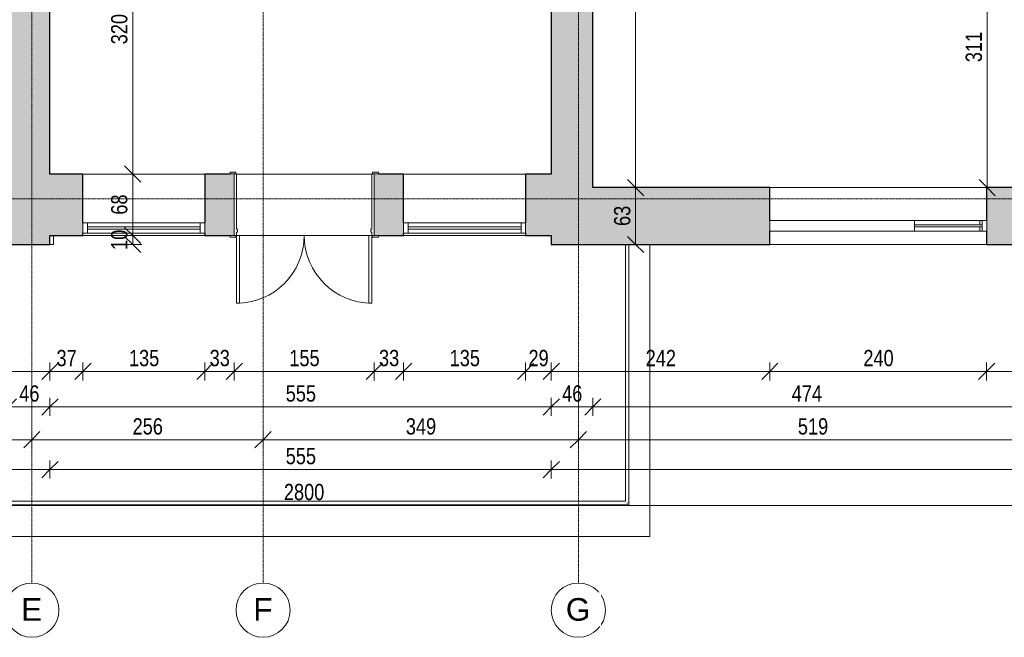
# Model space of a CAD drawing. Header units: centimetres. Extents: x 14811 to 18313, y -10850 to -8539.
# Tile 5 of 13: x 16206 to 17296, y -10850 to -10167. Entities that reach past the tile are written whole.
import ezdxf

# ---------------------------------------------------------------- set-up
doc = ezdxf.new("R2010")
doc.units = ezdxf.units.CM
doc.linetypes.add('Linia siatki', pattern=[0.9925, 0.47, -0.2175, 0.0875, -0.2175])
for name, color, linetype, lineweight in [('A-ANNO-DIMS', 211, 'Continuous', 9), ('A-ANNO-DIMS-100', 211, 'Continuous', 9), ('A-AREA', 32, 'Continuous', 9), ('A-DOOR', 31, 'Continuous', 9), ('A-DOOR-FRAM', 31, 'Continuous', 18), ('A-FLOR', 192, 'Continuous', 9), ('A-FLOR-HRAL', 11, 'Continuous', 9), ('A-GLAZ', 151, 'Continuous', 9), ('A-WALL', 113, 'Continuous', 9), ('A-WALL-PATT', 111, 'Continuous', 25), ('S-GRID', 1, 'Continuous', 9), ('S-GRID-IDEN', 1, 'Continuous', 9)]:
    doc.layers.add(name, color=color, linetype=linetype, lineweight=lineweight)
doc.styles.add('Arial', font='arial.ttf', dxfattribs={"height": 25})
doc.styles.add('Arial_2', font='arial.ttf', dxfattribs={"width": 0.8, "height": 18})
doc.dimstyles.new('Przekątna_-_1_8_mm_Arial', dxfattribs={"dimscale": 30.48, "dimtxt": 18.364669, "dimasz": 0.590551, "dimexe": 0.328084, "dimexo": 0.0625, "dimgap": 0.016404, "dimtad": 1, "dimdec": 0, "dimdsep": 46, "dimtxsty": 'Arial_2', "dimblk1": 'OBLIQUE', "dimblk2": 'OBLIQUE', "dimsah": 1, "dimcen": 0.09, "dimazin": 0, "dimtfac": 1, "dimtdec": 4, "dimtix": 1, "dimtmove": 0, "dimatfit": 3, "dimfxl": 0.328084, "dimfxlon": 1, "dimtvp": 1, "dimtolj": 1, "dimtzin": 0, "dimarcsym": 2})

# ---------------------------------------------------------------- blocks, each defined once
blk = doc.blocks.new('Aluminum_1 szybowe - Okno 240_265 p_85-591871-4_Poziom piętra inwentaryzacja')
at = {"layer": 'A-GLAZ', "lineweight": 18}
for p, q in [((-132.1, 19.2), (-137.2, 19.2)), ((-137.2, 19.2), (-137.2, 7.7)), ((-132.1, 7.7), (-132.1, 19.2)), ((-57.2, 14.7), (-132.1, 14.7)), ((-132.1, 14.7), (-132.1, 12.2)), ((-132.1, 12.2), (-57.2, 12.2)), ((-137.2, 7.7), (-132.1, 7.7))]:
    blk.add_line(p, q, dxfattribs=at)
at = {"layer": 'A-GLAZ'}
for p, q in [((-129.5, 19.2), (-57.2, 19.2)), ((-57.2, 7.7), (-129.5, 7.7))]:
    blk.add_line(p, q, dxfattribs=at)
blk = doc.blocks.new('Drzwi-zewnętrzne-dwuskrzydłowe-przeszklone-okleina drewniana - 1500 x 2400mm-541410-4_Poziom piętra inwentaryzacja')
at = {"layer": 'A-DOOR', "lineweight": 18}
for p, q in [((-75, 33.6825), (-75, 108.6825)), ((-75, 108.6825), (-71.5, 108.6825)), ((-71.5, 108.6825), (-71.5, 33.6825)), ((75, 108.6825), (71.5, 108.6825)), ((71.5, 108.6825), (71.5, 33.6825)), ((75, 33.6825), (75, 108.6825)), ((-71.5, 33.6825), (-75, 33.6825)), ((71.5, 33.6825), (75, 33.6825))]:
    blk.add_line(p, q, dxfattribs=at)
at = {"layer": 'A-DOOR'}
for p, q in [((-75.635, 35.6825), (-82.135, 35.6825)), ((-82.135, 35.6825), (-82.135, 33.6825)), ((-82.135, 33.6825), (-75.635, 33.6825)), ((-75.635, 33.6825), (-75.635, 35.6825)), ((82.135, 35.6825), (75.635, 35.6825)), ((75.635, 35.6825), (75.635, 33.6825)), ((75.635, 33.6825), (82.135, 33.6825)), ((82.135, 33.6825), (82.135, 35.6825)), ((-75.635, -34.3175), (-82.135, -34.3175)), ((-82.135, -34.3175), (-82.135, -36.3175)), ((-82.135, -36.3175), (-75.635, -36.3175)), ((-75.635, -36.3175), (-75.635, -34.3175)), ((82.135, -34.3175), (75.635, -34.3175)), ((75.635, -34.3175), (75.635, -36.3175)), ((75.635, -36.3175), (82.135, -36.3175)), ((82.135, -36.3175), (82.135, -34.3175))]:
    blk.add_line(p, q, dxfattribs=at)
for centre, start, end in [((-75, 33.6825), 0, 90), ((75, 33.6825), 90, 180)]:
    blk.add_arc(centre, 75, start, end, dxfattribs=at)
at = {"layer": 'A-DOOR-FRAM'}
for p, q in [((-75, 33.6825), (-77.5, 33.6825)), ((-77.5, 33.6825), (-77.5, -34.3175)), ((-75, 30.1825), (-75, 33.6825)), ((75, 33.6825), (75, 30.1825)), ((77.5, 33.6825), (75, 33.6825)), ((77.5, -34.3175), (77.5, 33.6825)), ((-73.73, 30.1825), (-75, 30.1825)), ((-75, -34.3175), (-75, 26.69)), ((-75, 26.69), (-73.73, 26.69)), ((-73.73, 26.69), (-73.73, 30.1825)), ((75, 30.1825), (73.73, 30.1825)), ((73.73, 30.1825), (73.73, 26.69)), ((73.73, 26.69), (75, 26.69)), ((75, 26.69), (75, -34.3175)), ((-77.5, -34.3175), (-75, -34.3175)), ((75, -34.3175), (77.5, -34.3175))]:
    blk.add_line(p, q, dxfattribs=at)
blk = doc.blocks.new('Aluminum_1 szybowe - Okno w piwnicy 135_145-541561-4_Poziom piętra inwentaryzacja')
at = {"layer": 'A-GLAZ', "lineweight": 18}
for p, q in [((-132.1, 34.1), (-137.2, 34.1)), ((-137.2, 34.1), (-137.2, 22.7)), ((-132.1, 22.7), (-132.1, 34.1)), ((-2.2, 34.1), (-7.2, 34.1)), ((-7.2, 34.1), (-7.2, 22.7)), ((-2.2, 22.7), (-2.2, 34.1)), ((-137.2, 22.7), (-132.1, 22.7)), ((-7.2, 29.7), (-132.1, 29.7)), ((-132.1, 29.7), (-132.1, 27.1)), ((-132.1, 27.1), (-7.2, 27.1)), ((-7.2, 27.1), (-7.2, 29.7)), ((-7.2, 22.7), (-2.2, 22.7))]:
    blk.add_line(p, q, dxfattribs=at)
at = {"layer": 'A-GLAZ'}
for p, q in [((-132.1, 34.1), (-7.2, 34.1)), ((-7.2, 22.7), (-132.1, 22.7))]:
    blk.add_line(p, q, dxfattribs=at)
blk = doc.blocks.new('Typ poręczy górnej - Górna poręcz_wewnętrzny_-564454-4_Poziom piętra inwentaryzacja')
at = {"layer": 'A-FLOR-HRAL'}
for p, q in [((16161.6, -10415.7), (16161.6, -10703.7)), ((16165.6, -10699.7), (16165.6, -10415.7)), ((16876.6, -10415.7), (16876.6, -10699.7)), ((16880.6, -10703.7), (16880.6, -10415.7)), ((16161.6, -10703.7), (16880.6, -10703.7)), ((16876.6, -10699.7), (16165.6, -10699.7))]:
    blk.add_line(p, q, dxfattribs=at)
for points in [[(16163.4, -10701.9), (16163.4, -10701.9), (16163.5, -10701.8), (16163.6, -10701.7), (16163.7, -10701.6), (16163.8, -10701.5), (16163.9, -10701.5)], [(16878.9, -10701.9), (16878.8, -10701.9), (16878.7, -10701.8), (16878.6, -10701.7), (16878.5, -10701.6), (16878.4, -10701.5), (16878.4, -10701.5)]]:
    blk.add_open_spline(points, degree=3, knots=[0.46272837, 0.46272837, 0.46272837, 0.46272837, 0.47916667, 0.5, 0.52083333, 0.53727163, 0.53727163, 0.53727163, 0.53727163], dxfattribs=at)
blk = doc.blocks.new('Typ poręczy górnej - Górna poręcz_wewnętrzny_-V3-4_Poziom piętra inwentaryzacja')
at = {"layer": 'A-FLOR-HRAL'}
for p, q in [((16161.6, -10415.7), (16161.6, -10703.7)), ((16165.6, -10415.7), (16165.6, -10699.7)), ((16876.6, -10699.7), (16876.6, -10415.7)), ((16880.6, -10703.7), (16880.6, -10415.7)), ((16161.6, -10703.7), (16880.6, -10703.7)), ((16165.6, -10699.7), (16876.6, -10699.7))]:
    blk.add_line(p, q, dxfattribs=at)
blk = doc.blocks.new('Aluminum_2 szybowe - 160x140-603873-4_Poziom piętra inwentaryzacja')
at = {"layer": 'A-GLAZ', "lineweight": 18}
for p, q in [((-132.1, 19.2), (-134.6, 19.2)), ((-132.1, 14.7), (-132.1, 19.2)), ((-132.1, 7.7), (-132.1, 12.2)), ((-134.6, 7.7), (-132.1, 7.7))]:
    blk.add_line(p, q, dxfattribs=at)
at = {"layer": 'A-GLAZ'}
for p, q in [((-132.1, 19.2), (-59.7, 19.2)), ((-59.7, 7.7), (-132.1, 7.7))]:
    blk.add_line(p, q, dxfattribs=at)
blk = doc.blocks.new('Aluminum_2 szybowe - 160x140-V4-4_Poziom piętra inwentaryzacja')
at = {"layer": 'A-GLAZ'}
for p, q in [((-137.2, 19.2), (22.8, 19.2)), ((-137.2, 7.7), (-137.2, 19.2)), ((22.8, 19.2), (22.8, 7.7)), ((22.8, 7.7), (-137.2, 7.7))]:
    blk.add_line(p, q, dxfattribs=at)
blk = doc.blocks.new('Siatka - M_Symbol siatki - okrąg-11506-4_Poziom piętra inwentaryzacja')
at = {"layer": 'S-GRID-IDEN'}
blk.add_circle((0, 0), 0.3, dxfattribs=at)
blk = doc.blocks.new('DIMBLOCK47-4_Poziom piętra inwentaryzacja')
at = {"layer": 'A-ANNO-DIMS-100'}
for p, q in [((15996.1, -10556.1), (15996.1, -10546.1)), ((15996.1, -10556.1), (16005.1, -10547.1)), ((16239.6, -10556.1), (16239.6, -10546.1)), ((16239.6, -10556.1), (16248.6, -10547.1)), ((15996.1, -10556.1), (15987.1, -10565.1)), ((15996.1, -10556.1), (16239.6, -10556.1)), ((15996.1, -10556.1), (15996.1, -10566.1)), ((16239.6, -10556.1), (16230.6, -10565.1)), ((16239.6, -10556.1), (16239.6, -10566.1))]:
    blk.add_line(p, q, dxfattribs=at)
at = {"layer": 'A-ANNO-DIMS-100', "color": 0, "insert": (16101.3, -10532.3), "char_height": 18, "width": 39.668, "attachment_point": 1, "line_spacing_factor": 0.941778, "style": 'Arial_2'}
blk.add_mtext('244', dxfattribs=at)
blk = doc.blocks.new('_Oblique')
at = {"color": 0, "linetype": 'ByBlock', "lineweight": -2}
blk.add_line((-0.5, -0.5), (0.5, 0.5), dxfattribs=at)
blk = doc.blocks.new('DIMBLOCK48-4_Poziom piętra inwentaryzacja')
at = {"layer": 'A-ANNO-DIMS-100'}
for p, q in [((16239.6, -10556.1), (16239.6, -10546.1)), ((16239.6, -10556.1), (16248.6, -10547.1)), ((16276.1, -10556.1), (16276.1, -10546.1)), ((16276.1, -10556.1), (16285.1, -10547.1)), ((16239.6, -10556.1), (16230.6, -10565.1)), ((16239.6, -10556.1), (16276.1, -10556.1)), ((16239.6, -10556.1), (16239.6, -10566.1)), ((16276.1, -10556.1), (16267.1, -10565.1)), ((16276.1, -10556.1), (16276.1, -10566.1))]:
    blk.add_line(p, q, dxfattribs=at)
at = {"layer": 'A-ANNO-DIMS-100', "color": 0, "insert": (16246.9, -10532.3), "char_height": 18, "width": 26.445, "attachment_point": 1, "line_spacing_factor": 0.941778, "style": 'Arial_2'}
blk.add_mtext('37', dxfattribs=at)
blk = doc.blocks.new('DIMBLOCK49-4_Poziom piętra inwentaryzacja')
at = {"layer": 'A-ANNO-DIMS-100'}
for p, q in [((16276.1, -10556.1), (16276.1, -10546.1)), ((16276.1, -10556.1), (16285.1, -10547.1)), ((16411.1, -10556.1), (16411.1, -10546.1)), ((16411.1, -10556.1), (16420.1, -10547.1)), ((16276.1, -10556.1), (16267.1, -10565.1)), ((16276.1, -10556.1), (16411.1, -10556.1)), ((16276.1, -10556.1), (16276.1, -10566.1)), ((16411.1, -10556.1), (16402.1, -10565.1)), ((16411.1, -10556.1), (16411.1, -10566.1))]:
    blk.add_line(p, q, dxfattribs=at)
at = {"layer": 'A-ANNO-DIMS-100', "color": 0, "insert": (16327.1, -10532.3), "char_height": 18, "width": 39.668, "attachment_point": 1, "line_spacing_factor": 0.941778, "style": 'Arial_2'}
blk.add_mtext('135', dxfattribs=at)
blk = doc.blocks.new('DIMBLOCK50-4_Poziom piętra inwentaryzacja')
at = {"layer": 'A-ANNO-DIMS-100'}
for p, q in [((16411.1, -10556.1), (16411.1, -10546.1)), ((16411.1, -10556.1), (16420.1, -10547.1)), ((16443.6, -10556.1), (16443.6, -10546.1)), ((16443.6, -10556.1), (16452.6, -10547.1)), ((16411.1, -10556.1), (16402.1, -10565.1)), ((16411.1, -10556.1), (16443.6, -10556.1)), ((16411.1, -10556.1), (16411.1, -10566.1)), ((16443.6, -10556.1), (16434.6, -10565.1)), ((16443.6, -10556.1), (16443.6, -10566.1))]:
    blk.add_line(p, q, dxfattribs=at)
at = {"layer": 'A-ANNO-DIMS-100', "color": 0, "insert": (16416.4, -10532.3), "char_height": 18, "width": 26.445, "attachment_point": 1, "line_spacing_factor": 0.941778, "style": 'Arial_2'}
blk.add_mtext('33', dxfattribs=at)
blk = doc.blocks.new('DIMBLOCK51-4_Poziom piętra inwentaryzacja')
at = {"layer": 'A-ANNO-DIMS-100'}
for p, q in [((16443.6, -10556.1), (16443.6, -10546.1)), ((16443.6, -10556.1), (16452.6, -10547.1)), ((16598.6, -10556.1), (16598.6, -10546.1)), ((16598.6, -10556.1), (16607.6, -10547.1)), ((16443.6, -10556.1), (16434.6, -10565.1)), ((16443.6, -10556.1), (16598.6, -10556.1)), ((16443.6, -10556.1), (16443.6, -10566.1)), ((16598.6, -10556.1), (16589.6, -10565.1)), ((16598.6, -10556.1), (16598.6, -10566.1))]:
    blk.add_line(p, q, dxfattribs=at)
at = {"layer": 'A-ANNO-DIMS-100', "color": 0, "insert": (16504.6, -10532.3), "char_height": 18, "width": 39.668, "attachment_point": 1, "line_spacing_factor": 0.941778, "style": 'Arial_2'}
blk.add_mtext('155', dxfattribs=at)
blk = doc.blocks.new('DIMBLOCK52-4_Poziom piętra inwentaryzacja')
at = {"layer": 'A-ANNO-DIMS-100'}
for p, q in [((16598.6, -10556.1), (16598.6, -10546.1)), ((16598.6, -10556.1), (16607.6, -10547.1)), ((16631.1, -10556.1), (16631.1, -10546.1)), ((16631.1, -10556.1), (16640.1, -10547.1)), ((16598.6, -10556.1), (16589.6, -10565.1)), ((16598.6, -10556.1), (16631.1, -10556.1)), ((16598.6, -10556.1), (16598.6, -10566.1)), ((16631.1, -10556.1), (16622.1, -10565.1)), ((16631.1, -10556.1), (16631.1, -10566.1))]:
    blk.add_line(p, q, dxfattribs=at)
at = {"layer": 'A-ANNO-DIMS-100', "color": 0, "insert": (16603.9, -10532.3), "char_height": 18, "width": 26.445, "attachment_point": 1, "line_spacing_factor": 0.941778, "style": 'Arial_2'}
blk.add_mtext('33', dxfattribs=at)
blk = doc.blocks.new('DIMBLOCK53-4_Poziom piętra inwentaryzacja')
at = {"layer": 'A-ANNO-DIMS-100'}
for p, q in [((16631.1, -10556.1), (16631.1, -10546.1)), ((16631.1, -10556.1), (16640.1, -10547.1)), ((16766.1, -10556.1), (16766.1, -10546.1)), ((16766.1, -10556.1), (16775.1, -10547.1)), ((16631.1, -10556.1), (16622.1, -10565.1)), ((16631.1, -10556.1), (16766.1, -10556.1)), ((16631.1, -10556.1), (16631.1, -10566.1)), ((16766.1, -10556.1), (16757.1, -10565.1)), ((16766.1, -10556.1), (16766.1, -10566.1))]:
    blk.add_line(p, q, dxfattribs=at)
at = {"layer": 'A-ANNO-DIMS-100', "color": 0, "insert": (16682.1, -10532.3), "char_height": 18, "width": 39.668, "attachment_point": 1, "line_spacing_factor": 0.941778, "style": 'Arial_2'}
blk.add_mtext('135', dxfattribs=at)
blk = doc.blocks.new('DIMBLOCK54-4_Poziom piętra inwentaryzacja')
at = {"layer": 'A-ANNO-DIMS-100'}
for p, q in [((16766.1, -10556.1), (16766.1, -10546.1)), ((16766.1, -10556.1), (16775.1, -10547.1)), ((16794.6, -10556.1), (16794.6, -10546.1)), ((16794.6, -10556.1), (16803.6, -10547.1)), ((16766.1, -10556.1), (16757.1, -10565.1)), ((16766.1, -10556.1), (16794.6, -10556.1)), ((16766.1, -10556.1), (16766.1, -10566.1)), ((16794.6, -10556.1), (16785.6, -10565.1)), ((16794.6, -10556.1), (16794.6, -10566.1))]:
    blk.add_line(p, q, dxfattribs=at)
at = {"layer": 'A-ANNO-DIMS-100', "color": 0, "insert": (16769.4, -10532.3), "char_height": 18, "width": 26.445, "attachment_point": 1, "line_spacing_factor": 0.941778, "style": 'Arial_2'}
blk.add_mtext('29', dxfattribs=at)
blk = doc.blocks.new('DIMBLOCK55-4_Poziom piętra inwentaryzacja')
at = {"layer": 'A-ANNO-DIMS-100'}
for p, q in [((16794.6, -10556.1), (16794.6, -10546.1)), ((16794.6, -10556.1), (16803.6, -10547.1)), ((17036.6, -10556.1), (17036.6, -10546.1)), ((17036.6, -10556.1), (17045.6, -10547.1)), ((16794.6, -10556.1), (16785.6, -10565.1)), ((16794.6, -10556.1), (17036.6, -10556.1)), ((16794.6, -10556.1), (16794.6, -10566.1)), ((17036.6, -10556.1), (17027.6, -10565.1)), ((17036.6, -10556.1), (17036.6, -10566.1))]:
    blk.add_line(p, q, dxfattribs=at)
at = {"layer": 'A-ANNO-DIMS-100', "color": 0, "insert": (16899.1, -10532.3), "char_height": 18, "width": 39.668, "attachment_point": 1, "line_spacing_factor": 0.941778, "style": 'Arial_2'}
blk.add_mtext('242', dxfattribs=at)
blk = doc.blocks.new('DIMBLOCK56-4_Poziom piętra inwentaryzacja')
at = {"layer": 'A-ANNO-DIMS-100'}
for p, q in [((17036.6, -10556.1), (17036.6, -10546.1)), ((17036.6, -10556.1), (17045.6, -10547.1)), ((17276.6, -10556.1), (17276.6, -10546.1)), ((17276.6, -10556.1), (17285.6, -10547.1)), ((17036.6, -10556.1), (17027.6, -10565.1)), ((17036.6, -10556.1), (17276.6, -10556.1)), ((17036.6, -10556.1), (17036.6, -10566.1)), ((17276.6, -10556.1), (17267.6, -10565.1)), ((17276.6, -10556.1), (17276.6, -10566.1))]:
    blk.add_line(p, q, dxfattribs=at)
at = {"layer": 'A-ANNO-DIMS-100', "color": 0, "insert": (17140.1, -10532.3), "char_height": 18, "width": 39.668, "attachment_point": 1, "line_spacing_factor": 0.941778, "style": 'Arial_2'}
blk.add_mtext('240', dxfattribs=at)
blk = doc.blocks.new('DIMBLOCK57-4_Poziom piętra inwentaryzacja')
at = {"layer": 'A-ANNO-DIMS-100'}
for p, q in [((17276.6, -10556.1), (17276.6, -10546.1)), ((17276.6, -10556.1), (17285.6, -10547.1)), ((17473.6, -10556.1), (17473.6, -10546.1)), ((17473.6, -10556.1), (17482.6, -10547.1)), ((17276.6, -10556.1), (17267.6, -10565.1)), ((17276.6, -10556.1), (17473.6, -10556.1)), ((17276.6, -10556.1), (17276.6, -10566.1)), ((17473.6, -10556.1), (17464.6, -10565.1)), ((17473.6, -10556.1), (17473.6, -10566.1))]:
    blk.add_line(p, q, dxfattribs=at)
at = {"layer": 'A-ANNO-DIMS-100', "color": 0, "insert": (17358.6, -10532.3), "char_height": 18, "width": 39.668, "attachment_point": 1, "line_spacing_factor": 0.941778, "style": 'Arial_2'}
blk.add_mtext('197', dxfattribs=at)
blk = doc.blocks.new('DIMBLOCK64-4_Poziom piętra inwentaryzacja')
at = {"layer": 'A-ANNO-DIMS-100'}
for p, q in [((16193.6, -10595.4), (16193.6, -10585.4)), ((16193.6, -10595.4), (16202.6, -10586.4)), ((16239.6, -10595.4), (16239.6, -10585.4)), ((16239.6, -10595.4), (16248.6, -10586.4)), ((16193.6, -10595.4), (16184.6, -10604.4)), ((16193.6, -10595.4), (16239.6, -10595.4)), ((16193.6, -10595.4), (16193.6, -10605.4)), ((16239.6, -10595.4), (16230.6, -10604.4)), ((16239.6, -10595.4), (16239.6, -10605.4))]:
    blk.add_line(p, q, dxfattribs=at)
at = {"layer": 'A-ANNO-DIMS-100', "color": 0, "insert": (16205.6, -10571.5), "char_height": 18, "width": 26.445, "attachment_point": 1, "line_spacing_factor": 0.941778, "style": 'Arial_2'}
blk.add_mtext('46', dxfattribs=at)
blk = doc.blocks.new('DIMBLOCK65-4_Poziom piętra inwentaryzacja')
at = {"layer": 'A-ANNO-DIMS-100'}
for p, q in [((16239.6, -10595.4), (16239.6, -10585.4)), ((16239.6, -10595.4), (16248.6, -10586.4)), ((16794.6, -10595.4), (16794.6, -10585.4)), ((16794.6, -10595.4), (16803.6, -10586.4)), ((16239.6, -10595.4), (16230.6, -10604.4)), ((16239.6, -10595.4), (16794.6, -10595.4)), ((16239.6, -10595.4), (16239.6, -10605.4)), ((16794.6, -10595.4), (16785.6, -10604.4)), ((16794.6, -10595.4), (16794.6, -10605.4))]:
    blk.add_line(p, q, dxfattribs=at)
at = {"layer": 'A-ANNO-DIMS-100', "color": 0, "insert": (16500.6, -10571.5), "char_height": 18, "width": 39.668, "attachment_point": 1, "line_spacing_factor": 0.941778, "style": 'Arial_2'}
blk.add_mtext('555', dxfattribs=at)
blk = doc.blocks.new('DIMBLOCK66-4_Poziom piętra inwentaryzacja')
at = {"layer": 'A-ANNO-DIMS-100'}
for p, q in [((16794.6, -10595.4), (16794.6, -10585.4)), ((16794.6, -10595.4), (16803.6, -10586.4)), ((16840.6, -10595.4), (16840.6, -10585.4)), ((16840.6, -10595.4), (16849.6, -10586.4)), ((16794.6, -10595.4), (16785.6, -10604.4)), ((16794.6, -10595.4), (16840.6, -10595.4)), ((16794.6, -10595.4), (16794.6, -10605.4)), ((16840.6, -10595.4), (16831.6, -10604.4)), ((16840.6, -10595.4), (16840.6, -10605.4))]:
    blk.add_line(p, q, dxfattribs=at)
at = {"layer": 'A-ANNO-DIMS-100', "color": 0, "insert": (16806.6, -10571.5), "char_height": 18, "width": 26.445, "attachment_point": 1, "line_spacing_factor": 0.941778, "style": 'Arial_2'}
blk.add_mtext('46', dxfattribs=at)
blk = doc.blocks.new('DIMBLOCK67-4_Poziom piętra inwentaryzacja')
at = {"layer": 'A-ANNO-DIMS-100'}
for p, q in [((16840.6, -10595.4), (16840.6, -10585.4)), ((16840.6, -10595.4), (16849.6, -10586.4)), ((17314.1, -10595.4), (17314.1, -10585.4)), ((17314.1, -10595.4), (17323.1, -10586.4)), ((16840.6, -10595.4), (16831.6, -10604.4)), ((16840.6, -10595.4), (17314.1, -10595.4)), ((16840.6, -10595.4), (16840.6, -10605.4)), ((17314.1, -10595.4), (17305.1, -10604.4)), ((17314.1, -10595.4), (17314.1, -10605.4))]:
    blk.add_line(p, q, dxfattribs=at)
at = {"layer": 'A-ANNO-DIMS-100', "color": 0, "insert": (17060.8, -10571.5), "char_height": 18, "width": 39.668, "attachment_point": 1, "line_spacing_factor": 0.941778, "style": 'Arial_2'}
blk.add_mtext('474', dxfattribs=at)
blk = doc.blocks.new('DIMBLOCK73-4_Poziom piętra inwentaryzacja')
at = {"layer": 'A-ANNO-DIMS-100'}
for p, q in [((15688.6, -10631.7), (15688.6, -10621.7)), ((15688.6, -10631.7), (15697.6, -10622.7)), ((16219.6, -10631.7), (16219.6, -10621.7)), ((16219.6, -10631.7), (16228.6, -10622.7)), ((15688.6, -10631.7), (15679.6, -10640.7)), ((15688.6, -10631.7), (16219.6, -10631.7)), ((15688.6, -10631.7), (15688.6, -10641.7)), ((16219.6, -10631.7), (16210.6, -10640.7)), ((16219.6, -10631.7), (16219.6, -10641.7))]:
    blk.add_line(p, q, dxfattribs=at)
at = {"layer": 'A-ANNO-DIMS-100', "color": 0, "insert": (15937.6, -10607.9), "char_height": 18, "width": 39.668, "attachment_point": 1, "line_spacing_factor": 0.941778, "style": 'Arial_2'}
blk.add_mtext('531', dxfattribs=at)
blk = doc.blocks.new('DIMBLOCK74-4_Poziom piętra inwentaryzacja')
at = {"layer": 'A-ANNO-DIMS-100'}
for p, q in [((16219.6, -10631.7), (16219.6, -10621.7)), ((16219.6, -10631.7), (16228.6, -10622.7)), ((16475.6, -10631.7), (16475.6, -10621.7)), ((16475.6, -10631.7), (16484.6, -10622.7)), ((16219.6, -10631.7), (16210.6, -10640.7)), ((16219.6, -10631.7), (16475.6, -10631.7)), ((16219.6, -10631.7), (16219.6, -10641.7)), ((16475.6, -10631.7), (16466.6, -10640.7)), ((16475.6, -10631.7), (16475.6, -10641.7))]:
    blk.add_line(p, q, dxfattribs=at)
at = {"layer": 'A-ANNO-DIMS-100', "color": 0, "insert": (16331.1, -10607.9), "char_height": 18, "width": 39.668, "attachment_point": 1, "line_spacing_factor": 0.941778, "style": 'Arial_2'}
blk.add_mtext('256', dxfattribs=at)
blk = doc.blocks.new('DIMBLOCK75-4_Poziom piętra inwentaryzacja')
at = {"layer": 'A-ANNO-DIMS-100'}
for p, q in [((16475.6, -10631.7), (16475.6, -10621.7)), ((16475.6, -10631.7), (16484.6, -10622.7)), ((16824.6, -10631.7), (16824.6, -10621.7)), ((16824.6, -10631.7), (16833.6, -10622.7)), ((16475.6, -10631.7), (16466.6, -10640.7)), ((16475.6, -10631.7), (16824.6, -10631.7)), ((16475.6, -10631.7), (16475.6, -10641.7)), ((16824.6, -10631.7), (16815.6, -10640.7)), ((16824.6, -10631.7), (16824.6, -10641.7))]:
    blk.add_line(p, q, dxfattribs=at)
at = {"layer": 'A-ANNO-DIMS-100', "color": 0, "insert": (16633.6, -10607.9), "char_height": 18, "width": 39.668, "attachment_point": 1, "line_spacing_factor": 0.941778, "style": 'Arial_2'}
blk.add_mtext('349', dxfattribs=at)
blk = doc.blocks.new('DIMBLOCK76-4_Poziom piętra inwentaryzacja')
at = {"layer": 'A-ANNO-DIMS-100'}
for p, q in [((16824.6, -10631.7), (16824.6, -10621.7)), ((16824.6, -10631.7), (16833.6, -10622.7)), ((17343.6, -10631.7), (17343.6, -10621.7)), ((17343.6, -10631.7), (17352.6, -10622.7)), ((16824.6, -10631.7), (16815.6, -10640.7)), ((16824.6, -10631.7), (17343.6, -10631.7)), ((16824.6, -10631.7), (16824.6, -10641.7)), ((17343.6, -10631.7), (17334.6, -10640.7)), ((17343.6, -10631.7), (17343.6, -10641.7))]:
    blk.add_line(p, q, dxfattribs=at)
at = {"layer": 'A-ANNO-DIMS-100', "color": 0, "insert": (17067.6, -10607.9), "char_height": 18, "width": 39.668, "attachment_point": 1, "line_spacing_factor": 0.941778, "style": 'Arial_2'}
blk.add_mtext('519', dxfattribs=at)
blk = doc.blocks.new('DIMBLOCK79-4_Poziom piętra inwentaryzacja')
at = {"layer": 'A-ANNO-DIMS-100'}
for p, q in [((15120.6, -10664.7), (15120.6, -10654.7)), ((15120.6, -10664.7), (15129.6, -10655.7)), ((16239.6, -10664.7), (16239.6, -10654.7)), ((16239.6, -10664.7), (16248.6, -10655.7)), ((15120.6, -10664.7), (15111.6, -10673.7)), ((15120.6, -10664.7), (16239.6, -10664.7)), ((15120.6, -10664.7), (15120.6, -10674.7)), ((16239.6, -10664.7), (16230.6, -10673.7)), ((16239.6, -10664.7), (16239.6, -10674.7))]:
    blk.add_line(p, q, dxfattribs=at)
at = {"layer": 'A-ANNO-DIMS-100', "color": 0, "insert": (15658.1, -10640.8), "char_height": 18, "width": 52.89, "attachment_point": 1, "line_spacing_factor": 0.941778, "style": 'Arial_2'}
blk.add_mtext('1119', dxfattribs=at)
blk = doc.blocks.new('DIMBLOCK80-4_Poziom piętra inwentaryzacja')
at = {"layer": 'A-ANNO-DIMS-100'}
for p, q in [((16239.6, -10664.7), (16239.6, -10654.7)), ((16239.6, -10664.7), (16248.6, -10655.7)), ((16794.6, -10664.7), (16794.6, -10654.7)), ((16794.6, -10664.7), (16803.6, -10655.7)), ((16239.6, -10664.7), (16230.6, -10673.7)), ((16239.6, -10664.7), (16794.6, -10664.7)), ((16239.6, -10664.7), (16239.6, -10674.7)), ((16794.6, -10664.7), (16785.6, -10673.7)), ((16794.6, -10664.7), (16794.6, -10674.7))]:
    blk.add_line(p, q, dxfattribs=at)
at = {"layer": 'A-ANNO-DIMS-100', "color": 0, "insert": (16500.6, -10640.8), "char_height": 18, "width": 39.668, "attachment_point": 1, "line_spacing_factor": 0.941778, "style": 'Arial_2'}
blk.add_mtext('555', dxfattribs=at)
blk = doc.blocks.new('DIMBLOCK81-4_Poziom piętra inwentaryzacja')
at = {"layer": 'A-ANNO-DIMS-100'}
for p, q in [((16794.6, -10664.7), (16794.6, -10654.7)), ((16794.6, -10664.7), (16803.6, -10655.7)), ((17920.6, -10664.7), (17920.6, -10654.7)), ((17920.6, -10664.7), (17929.6, -10655.7)), ((16794.6, -10664.7), (16785.6, -10673.7)), ((16794.6, -10664.7), (17920.6, -10664.7)), ((16794.6, -10664.7), (16794.6, -10674.7)), ((17920.6, -10664.7), (17911.6, -10673.7)), ((17920.6, -10664.7), (17920.6, -10674.7))]:
    blk.add_line(p, q, dxfattribs=at)
at = {"layer": 'A-ANNO-DIMS-100', "color": 0, "insert": (17335.6, -10640.8), "char_height": 18, "width": 52.89, "attachment_point": 1, "line_spacing_factor": 0.941778, "style": 'Arial_2'}
blk.add_mtext('1126', dxfattribs=at)
blk = doc.blocks.new('DIMBLOCK82-4_Poziom piętra inwentaryzacja')
at = {"layer": 'A-ANNO-DIMS-100'}
for p, q in [((15120.6, -10704.4), (15120.6, -10694.4)), ((15120.6, -10704.4), (15129.6, -10695.4)), ((17920.6, -10704.4), (17920.6, -10694.4)), ((17920.6, -10704.4), (17929.6, -10695.4)), ((15120.6, -10704.4), (15111.6, -10713.4)), ((15120.6, -10704.4), (17920.6, -10704.4)), ((15120.6, -10704.4), (15120.6, -10714.4)), ((17920.6, -10704.4), (17911.6, -10713.4)), ((17920.6, -10704.4), (17920.6, -10714.4))]:
    blk.add_line(p, q, dxfattribs=at)
at = {"layer": 'A-ANNO-DIMS-100', "color": 0, "insert": (16498.6, -10680.5), "char_height": 18, "width": 52.89, "attachment_point": 1, "line_spacing_factor": 0.941778, "style": 'Arial_2'}
blk.add_mtext('2800', dxfattribs=at)
blk = doc.blocks.new('DIMBLOCK147-4_Poziom piętra inwentaryzacja')
at = {"layer": 'A-ANNO-DIMS-100'}
for p, q in [((16331.2, -10405.7), (16322.2, -10396.7)), ((16331.2, -10405.7), (16321.2, -10405.7)), ((16331.2, -10415.7), (16322.2, -10406.7)), ((16331.2, -10415.7), (16331.2, -10405.7)), ((16331.2, -10405.7), (16340.2, -10414.7)), ((16331.2, -10405.7), (16341.2, -10405.7)), ((16331.2, -10415.7), (16321.2, -10415.7)), ((16331.2, -10415.7), (16340.2, -10424.7)), ((16331.2, -10415.7), (16341.2, -10415.7))]:
    blk.add_line(p, q, dxfattribs=at)
at = {"layer": 'A-ANNO-DIMS-100', "color": 0, "insert": (16307.3, -10421.7), "char_height": 18, "width": 26.445, "attachment_point": 1, "rotation": 90, "line_spacing_factor": 0.941778, "style": 'Arial_2'}
blk.add_mtext('10', dxfattribs=at)
blk = doc.blocks.new('DIMBLOCK148-4_Poziom piętra inwentaryzacja')
at = {"layer": 'A-ANNO-DIMS-100'}
for p, q in [((16331.2, -10337.7), (16322.2, -10328.7)), ((16331.2, -10337.7), (16321.2, -10337.7)), ((16331.2, -10405.7), (16331.2, -10337.7)), ((16331.2, -10337.7), (16340.2, -10346.7)), ((16331.2, -10337.7), (16341.2, -10337.7)), ((16331.2, -10405.7), (16322.2, -10396.7)), ((16331.2, -10405.7), (16321.2, -10405.7)), ((16331.2, -10405.7), (16340.2, -10414.7)), ((16331.2, -10405.7), (16341.2, -10405.7))]:
    blk.add_line(p, q, dxfattribs=at)
at = {"layer": 'A-ANNO-DIMS-100', "color": 0, "insert": (16307.3, -10382.7), "char_height": 18, "width": 26.445, "attachment_point": 1, "rotation": 90, "line_spacing_factor": 0.941778, "style": 'Arial_2'}
blk.add_mtext('68', dxfattribs=at)
blk = doc.blocks.new('DIMBLOCK149-4_Poziom piętra inwentaryzacja')
at = {"layer": 'A-ANNO-DIMS-100'}
for p, q in [((16331.2, -10017.7), (16322.2, -10008.7)), ((16331.2, -10017.7), (16321.2, -10017.7)), ((16331.2, -10337.7), (16331.2, -10017.7)), ((16331.2, -10017.7), (16340.2, -10026.7)), ((16331.2, -10017.7), (16341.2, -10017.7)), ((16331.2, -10337.7), (16322.2, -10328.7)), ((16331.2, -10337.7), (16321.2, -10337.7)), ((16331.2, -10337.7), (16340.2, -10346.7)), ((16331.2, -10337.7), (16341.2, -10337.7))]:
    blk.add_line(p, q, dxfattribs=at)
at = {"layer": 'A-ANNO-DIMS-100', "color": 0, "insert": (16307.3, -10194.2), "char_height": 18, "width": 39.668, "attachment_point": 1, "rotation": 90, "line_spacing_factor": 0.941778, "style": 'Arial_2'}
blk.add_mtext('320', dxfattribs=at)
blk = doc.blocks.new('DIMBLOCK183-4_Poziom piętra inwentaryzacja')
at = {"layer": 'A-ANNO-DIMS-100'}
for p, q in [((17277.2, -10042.2), (17268.2, -10033.2)), ((17277.2, -10042.2), (17267.2, -10042.2)), ((17277.2, -10042.2), (17277.2, -10352.7)), ((17277.2, -10042.2), (17286.2, -10051.2)), ((17277.2, -10042.2), (17287.2, -10042.2)), ((17277.2, -10352.7), (17268.2, -10343.7)), ((17277.2, -10352.7), (17267.2, -10352.7)), ((17277.2, -10352.7), (17286.2, -10361.7)), ((17277.2, -10352.7), (17287.2, -10352.7))]:
    blk.add_line(p, q, dxfattribs=at)
at = {"layer": 'A-ANNO-DIMS-100', "color": 0, "insert": (17253.3, -10214), "char_height": 18, "width": 39.668, "attachment_point": 1, "rotation": 90, "line_spacing_factor": 0.941778, "style": 'Arial_2'}
blk.add_mtext('311', dxfattribs=at)
blk = doc.blocks.new('DIMBLOCK184-4_Poziom piętra inwentaryzacja')
at = {"layer": 'A-ANNO-DIMS-100'}
for p, q in [((16887.9, -10352.7), (16878.9, -10343.7)), ((16887.9, -10352.7), (16877.9, -10352.7)), ((16887.9, -10415.7), (16887.9, -10352.7)), ((16887.9, -10352.7), (16896.9, -10361.7)), ((16887.9, -10352.7), (16897.9, -10352.7)), ((16887.9, -10415.7), (16878.9, -10406.7)), ((16887.9, -10415.7), (16877.9, -10415.7)), ((16887.9, -10415.7), (16896.9, -10424.7)), ((16887.9, -10415.7), (16897.9, -10415.7))]:
    blk.add_line(p, q, dxfattribs=at)
at = {"layer": 'A-ANNO-DIMS-100', "color": 0, "insert": (16864.1, -10395.2), "char_height": 18, "width": 26.445, "attachment_point": 1, "rotation": 90, "line_spacing_factor": 0.941778, "style": 'Arial_2'}
blk.add_mtext('63', dxfattribs=at)
blk = doc.blocks.new('DIMBLOCK185-4_Poziom piętra inwentaryzacja')
at = {"layer": 'A-ANNO-DIMS-100'}
for p, q in [((16887.9, -9626.7), (16878.9, -9617.7)), ((16887.9, -9626.7), (16877.9, -9626.7)), ((16887.9, -10352.7), (16887.9, -9626.7)), ((16887.9, -9626.7), (16896.9, -9635.7)), ((16887.9, -9626.7), (16897.9, -9626.7)), ((16887.9, -10352.7), (16878.9, -10343.7)), ((16887.9, -10352.7), (16877.9, -10352.7)), ((16887.9, -10352.7), (16896.9, -10361.7)), ((16887.9, -10352.7), (16897.9, -10352.7))]:
    blk.add_line(p, q, dxfattribs=at)
at = {"layer": 'A-ANNO-DIMS-100', "color": 0, "insert": (16864.1, -10006.2), "char_height": 18, "width": 39.668, "attachment_point": 1, "rotation": 90, "line_spacing_factor": 0.941778, "style": 'Arial_2'}
blk.add_mtext('726', dxfattribs=at)

msp = doc.modelspace()

# ---------------------------------------------------------------- hatches: boundary and pattern name
at = {"layer": 'A-WALL-PATT', "lineweight": 9}
h = msp.add_hatch(color=256, dxfattribs=at)
h.paths.add_polyline_path([(16209, -10415.7), (16239.6, -10415.7), (16239.6, -9561.7), (16193.6, -9561.7), (16193.6, -10415.7)])
h.paths.add_polyline_path([(16194.6, -9416.7), (16239.6, -9416.7), (16239.6, -8812.7), (16193.6, -8812.7), (16193.6, -9416.7)])
h = msp.add_hatch(color=256, dxfattribs=at)
h.paths.add_polyline_path([(16840.6, -10352.7), (16840.6, -9574.7), (16794.6, -9574.7), (16794.6, -10352.7)])
h.paths.add_polyline_path([(16824.6, -9429.7), (16840.6, -9429.7), (16840.6, -8812.7), (16794.6, -8812.7), (16794.6, -9429.7)])
h = msp.add_hatch(color=256, dxfattribs=at)
h.paths.add_polyline_path([(16603.3, -10405.7), (16631.1, -10405.7), (16631.1, -10337.7), (16598.6, -10337.7), (16598.6, -10405.7)])
h.paths.add_polyline_path([(16766.1, -10405.7), (16794.6, -10405.7), (16794.6, -10337.7), (16766.1, -10337.7), (16766.1, -10403.2)])
h.paths.add_polyline_path([(16411.1, -10405.7), (16443.6, -10405.7), (16443.6, -10337.7), (16411.1, -10337.7), (16411.1, -10403.2)])
h.paths.add_polyline_path([(16239.6, -10405.7), (16276.1, -10405.7), (16276.1, -10337.7), (16239.6, -10337.7), (16239.6, -10403.2)])
h = msp.add_hatch(color=256, dxfattribs=at)
h.paths.add_polyline_path([(17276.6, -10415.7), (17342.6, -10415.7), (17342.6, -10352.7), (17276.6, -10352.7), (17276.6, -10400.7)])
h.paths.add_polyline_path([(16888.7, -10415.7), (17036.6, -10415.7), (17036.6, -10352.7), (16794.6, -10352.7), (16794.6, -10415.7), (16875.4, -10415.7)])

# ---------------------------------------------------------------- linework, layer by layer
at = {"layer": 'A-AREA'}
for p, q in [((16903.6, -10738.7), (16903.6, -10415.7)), ((16138.6, -10738.7), (16903.6, -10738.7))]:
    msp.add_line(p, q, dxfattribs=at)
at = {"layer": 'A-FLOR'}
for p, q in [((16446.1, -10337.7), (16596.1, -10337.7)), ((16243.6, -10405.7), (16243.6, -10415.5)), ((16592.6, -10405.7), (16449.6, -10405.7)), ((16243.6, -10415.5), (16239.6, -10415.5)), ((16903.6, -10738.7), (16903.6, -10415.7)), ((16138.6, -10738.7), (16903.6, -10738.7))]:
    msp.add_line(p, q, dxfattribs=at)
at = {"layer": 'A-WALL', "lineweight": 25}
for p, q in [((16840.6, -10352.7), (16840.6, -9626.7)), ((16239.6, -10337.7), (16239.6, -10017.7)), ((16794.6, -10017.7), (16794.6, -10337.7)), ((16276.1, -10337.7), (16239.6, -10337.7)), ((16276.1, -10391.7), (16276.1, -10337.7)), ((16439, -10337.7), (16411.1, -10337.7)), ((16411.1, -10337.7), (16411.1, -10391.7)), ((16631.1, -10337.7), (16603.3, -10337.7)), ((16631.1, -10391.7), (16631.1, -10337.7)), ((16794.6, -10337.7), (16766.1, -10337.7)), ((16766.1, -10337.7), (16766.1, -10391.7)), ((17036.6, -10352.7), (16840.6, -10352.7)), ((17036.6, -10389.3), (17036.6, -10352.7)), ((17314.1, -10352.7), (17276.6, -10352.7)), ((17276.6, -10352.7), (17276.6, -10389.3)), ((16239.6, -10405.7), (16276.1, -10405.7)), ((16239.6, -10415.7), (16239.6, -10405.7)), ((16276.1, -10405.7), (16276.1, -10403.2)), ((16411.1, -10403.2), (16411.1, -10405.7)), ((16411.1, -10405.7), (16439, -10405.7)), ((16603.3, -10405.7), (16631.1, -10405.7)), ((16631.1, -10405.7), (16631.1, -10403.2)), ((16766.1, -10403.2), (16766.1, -10405.7)), ((16766.1, -10405.7), (16794.6, -10405.7)), ((16794.6, -10405.7), (16794.6, -10415.7)), ((17036.6, -10415.7), (17036.6, -10400.7)), ((17276.6, -10400.7), (17276.6, -10415.7)), ((15996.1, -10415.7), (16239.6, -10415.7)), ((16794.6, -10415.7), (17036.6, -10415.7)), ((17276.6, -10415.7), (17473.6, -10415.7))]:
    msp.add_line(p, q, dxfattribs=at)
at = {"layer": 'A-WALL'}
for p, q in [((16276.1, -10337.7), (16411.1, -10337.7)), ((16631.1, -10337.7), (16766.1, -10337.7)), ((17036.6, -10352.7), (17276.6, -10352.7)), ((16411.1, -10405.7), (16276.1, -10405.7)), ((16766.1, -10405.7), (16631.1, -10405.7)), ((17276.6, -10415.7), (17036.6, -10415.7))]:
    msp.add_line(p, q, dxfattribs=at)
at = {"layer": 'S-GRID', "linetype": 'Linia siatki'}
for p, q in [((16219.6, -8538.7), (16219.6, -10790.2)), ((16475.6, -8538.7), (16475.6, -10790.2)), ((16824.6, -8538.7), (16824.6, -10790.2)), ((14810.5, -10365), (18252.6, -10365))]:
    msp.add_line(p, q, dxfattribs=at)

# ---------------------------------------------------------------- block references
at = {"layer": 'A-DOOR', "rotation": 180}
msp.add_blockref('Drzwi-zewnętrzne-dwuskrzydłowe-przeszklone-okleina drewniana - 1500 x 2400mm-541410-4_Poziom piętra inwentaryzacja', (16521.1, -10372), dxfattribs=at)
at = {"layer": 'A-FLOR-HRAL'}
for name in ['Typ poręczy górnej - Górna poręcz_wewnętrzny_-564454-4_Poziom piętra inwentaryzacja', 'Typ poręczy górnej - Górna poręcz_wewnętrzny_-V3-4_Poziom piętra inwentaryzacja']:
    msp.add_blockref(name, (0, 0), dxfattribs=at)
at = {"layer": 'A-GLAZ', "rotation": 180}
for name, p in [('Aluminum_1 szybowe - Okno w piwnicy 135_145-541561-4_Poziom piętra inwentaryzacja', (16274, -10369.1)), ('Aluminum_1 szybowe - Okno w piwnicy 135_145-541561-4_Poziom piętra inwentaryzacja', (16629, -10369.1)), ('Aluminum_2 szybowe - 160x140-V4-4_Poziom piętra inwentaryzacja', (17059.5, -10381.6)), ('Aluminum_1 szybowe - Okno 240_265 p_85-591871-4_Poziom piętra inwentaryzacja', (17139.5, -10381.6)), ('Aluminum_2 szybowe - 160x140-603873-4_Poziom piętra inwentaryzacja', (17136.9, -10381.6))]:
    msp.add_blockref(name, p, dxfattribs=at)
at = {"layer": 'S-GRID-IDEN', "xscale": 99.99999999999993, "yscale": 99.99999999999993, "zscale": 99.99999999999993, "rotation": 180}
for p in [(16219.6, -10820.2), (16475.6, -10820.2), (16824.6, -10820.2)]:
    msp.add_blockref('Siatka - M_Symbol siatki - okrąg-11506-4_Poziom piętra inwentaryzacja', p, dxfattribs=at)

# ---------------------------------------------------------------- dimensions: what is measured, and where the dimension line sits
at = {"layer": 'A-ANNO-DIMS'}
for base, p1, p2, override, picture, middle in [((16887.9, -9626.7), (16877.9, -10352.7), (16877.9, -9626.7), {"dimpost": '<>', "dimfxl": 726}, 'DIMBLOCK185-4_Poziom piętra inwentaryzacja', (16878.3, -9989.7)), ((16331.2, -10017.7), (16321.2, -10337.7), (16321.2, -10017.7), {"dimpost": '<>', "dimfxl": 320}, 'DIMBLOCK149-4_Poziom piętra inwentaryzacja', (16321.5, -10177.7)), ((17277.1571288, -10352.7148915), (17287.1571288, -10042.2148915), (17287.1571288, -10352.7148915), {"dimpost": '<>', "dimfxl": 310.5}, 'DIMBLOCK183-4_Poziom piętra inwentaryzacja', (17267.4606759, -10197.4648915)), ((16331.2, -10337.7), (16321.2, -10405.7), (16321.2, -10337.7), {"dimpost": '<>', "dimfxl": 68}, 'DIMBLOCK148-4_Poziom piętra inwentaryzacja', (16321.5, -10371.7)), ((16887.9, -10352.7), (16877.9, -10415.7), (16877.9, -10352.7), {"dimpost": '<>', "dimfxl": 63}, 'DIMBLOCK184-4_Poziom piętra inwentaryzacja', (16878.2, -10384.2)), ((16331.2, -10405.7), (16321.2, -10415.7), (16321.2, -10405.7), {"dimpost": '<>', "dimfxl": 10}, 'DIMBLOCK147-4_Poziom piętra inwentaryzacja', (16321.5, -10410.7))]:
    dim = msp.add_linear_dim(base=base, p1=p1, p2=p2, angle=90, dimstyle='Przekątna_-_1_8_mm_Arial', override=override, dxfattribs=at)
    dim.commit()
    dim.dimension.update_dxf_attribs({"geometry": picture, "text_midpoint": middle})
for base, p1, p2, override, picture, middle in [((16239.6226, -10556.1298), (15996.0826, -10546.1298), (16239.6226, -10546.1298), {"dimpost": '<>', "dimfxl": 243.54}, 'DIMBLOCK47-4_Poziom piętra inwentaryzacja', (16117.8526, -10546.593)), ((16276.1225548, -10556.129802), (16239.6225548, -10546.129802), (16276.1225548, -10546.129802), {"dimpost": '<>', "dimfxl": 36.5}, 'DIMBLOCK48-4_Poziom piętra inwentaryzacja', (16257.8725548, -10546.433349)), ((16411.1, -10556.1), (16276.1, -10546.1), (16411.1, -10546.1), {"dimpost": '<>', "dimfxl": 135}, 'DIMBLOCK49-4_Poziom piętra inwentaryzacja', (16343.6, -10546.4)), ((16443.6225548, -10556.129802), (16411.1225548, -10546.129802), (16443.6225548, -10546.129802), {"dimpost": '<>', "dimfxl": 32.5}, 'DIMBLOCK50-4_Poziom piętra inwentaryzacja', (16427.3725548, -10546.433349)), ((16598.6, -10556.1), (16443.6, -10546.1), (16598.6, -10546.1), {"dimpost": '<>', "dimfxl": 155}, 'DIMBLOCK51-4_Poziom piętra inwentaryzacja', (16521.1, -10546.4)), ((16631.1225548, -10556.129802), (16598.6225548, -10546.129802), (16631.1225548, -10546.129802), {"dimpost": '<>', "dimfxl": 32.5}, 'DIMBLOCK52-4_Poziom piętra inwentaryzacja', (16614.8725548, -10546.433349)), ((16766.1, -10556.1), (16631.1, -10546.1), (16766.1, -10546.1), {"dimpost": '<>', "dimfxl": 135}, 'DIMBLOCK53-4_Poziom piętra inwentaryzacja', (16698.6, -10546.4)), ((16794.6225548, -10556.129802), (16766.1225548, -10546.129802), (16794.6225548, -10546.129802), {"dimpost": '<>', "dimfxl": 28.5}, 'DIMBLOCK54-4_Poziom piętra inwentaryzacja', (16780.3725548, -10546.4394882)), ((17036.6, -10556.1), (16794.6, -10546.1), (17036.6, -10546.1), {"dimpost": '<>', "dimfxl": 242}, 'DIMBLOCK55-4_Poziom piętra inwentaryzacja', (16915.6, -10546.6)), ((17276.6, -10556.1), (17036.6, -10546.1), (17276.6, -10546.1), {"dimpost": '<>', "dimfxl": 240}, 'DIMBLOCK56-4_Poziom piętra inwentaryzacja', (17156.6, -10546.4)), ((17473.6, -10556.1), (17276.6, -10546.1), (17473.6, -10546.1), {"dimpost": '<>', "dimfxl": 197}, 'DIMBLOCK57-4_Poziom piętra inwentaryzacja', (17375.1, -10546.4)), ((16239.6, -10595.4), (16193.6, -10585.4), (16239.6, -10585.4), {"dimpost": '<>', "dimfxl": 46}, 'DIMBLOCK64-4_Poziom piętra inwentaryzacja', (16216.6, -10585.7)), ((16794.6, -10595.4), (16239.6, -10585.4), (16794.6, -10585.4), {"dimpost": '<>', "dimfxl": 555}, 'DIMBLOCK65-4_Poziom piętra inwentaryzacja', (16517.1, -10585.7)), ((16840.6, -10595.4), (16794.6, -10585.4), (16840.6, -10585.4), {"dimpost": '<>', "dimfxl": 46}, 'DIMBLOCK66-4_Poziom piętra inwentaryzacja', (16817.6, -10585.7)), ((17314.1225548, -10595.3842571), (16840.6225548, -10585.3842571), (17314.1225548, -10585.3842571), {"dimpost": '<>', "dimfxl": 473.5}, 'DIMBLOCK67-4_Poziom piętra inwentaryzacja', (17077.3725548, -10585.884257)), ((16219.6, -10631.7), (15688.6, -10621.7), (16219.6, -10621.7), {"dimpost": '<>', "dimfxl": 531}, 'DIMBLOCK73-4_Poziom piętra inwentaryzacja', (15954.1, -10622)), ((16475.6, -10631.7), (16219.6, -10621.7), (16475.6, -10621.7), {"dimpost": '<>', "dimfxl": 256}, 'DIMBLOCK74-4_Poziom piętra inwentaryzacja', (16347.6, -10622.1)), ((16824.6, -10631.7), (16475.6, -10621.7), (16824.6, -10621.7), {"dimpost": '<>', "dimfxl": 349}, 'DIMBLOCK75-4_Poziom piętra inwentaryzacja', (16650.1, -10622)), ((17343.6, -10631.7), (16824.6, -10621.7), (17343.6, -10621.7), {"dimpost": '<>', "dimfxl": 519}, 'DIMBLOCK76-4_Poziom piętra inwentaryzacja', (17084.1, -10622.1)), ((16239.6, -10664.7), (15120.6, -10654.7), (16239.6, -10654.7), {"dimpost": '<>', "dimfxl": 1119}, 'DIMBLOCK79-4_Poziom piętra inwentaryzacja', (15680.1, -10655)), ((16794.6, -10664.7), (16239.6, -10654.7), (16794.6, -10654.7), {"dimpost": '<>', "dimfxl": 555}, 'DIMBLOCK80-4_Poziom piętra inwentaryzacja', (16517.1, -10655.1)), ((17920.6, -10664.7), (16794.6, -10654.7), (17920.6, -10654.7), {"dimpost": '<>', "dimfxl": 1126}, 'DIMBLOCK81-4_Poziom piętra inwentaryzacja', (17357.6, -10655)), ((17920.6, -10704.4), (15120.6, -10694.4), (17920.6, -10694.4), {"dimpost": '<>', "dimfxl": 2800}, 'DIMBLOCK82-4_Poziom piętra inwentaryzacja', (16520.6, -10694.7))]:
    dim = msp.add_linear_dim(base=base, p1=p1, p2=p2, dimstyle='Przekątna_-_1_8_mm_Arial', override=override, dxfattribs=at)
    dim.commit()
    dim.dimension.update_dxf_attribs({"geometry": picture, "text_midpoint": middle})

# ---------------------------------------------------------------- next in the draw order: texts
at = {"layer": 'S-GRID-IDEN', "char_height": 25, "attachment_point": 1, "style": 'Arial', "bg_fill": 3, "box_fill_scale": 1.25, "bg_fill_color": 256, "bg_fill_true_color": 13158600, "bg_fill_transparency": 0}
for s, insert, width in [('\\fArial|b0|i0|c238|p34|;E', (16207.7, -10806.9), 28.059), ('\\fArial|b0|i0|c238|p34|;F', (16464.7, -10806.9), 25.654), ('\\fArial|b0|i0|c238|p34|;G', (16810.7, -10806.9), 32.869)]:
    msp.add_mtext(s, dxfattribs=dict(at, insert=insert, width=width))

doc.saveas('drawing.dxf')
